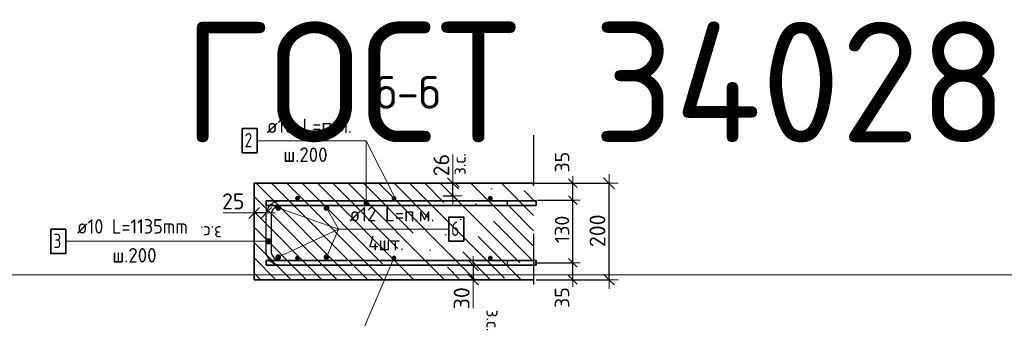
# Model space of a CAD drawing. Header units: metres. Extents: x -38 to 100, y -15 to 19.
# Tile 26 of 41: x 71.676 to 73.719, y 7.225 to 7.881. Entities that reach past the tile are written whole.
import ezdxf

# ---------------------------------------------------------------- set-up
doc = ezdxf.new("R2010")
doc.units = ezdxf.units.M
doc.header["$PDMODE"] = 65
doc.linetypes.add('______4', pattern=[0.135, 0.105, -0.03])
for name, color, linetype, lineweight in [('XR$4$Арм. стержнями верхней зоны', 180, 'Continuous', 35), ('XR$4$Арм. стержнями нижней зоны', 180, 'Continuous', 35), ('XR$4$Арм.стержн. Арматура края', 96, 'Continuous', 35), ('XR$4$Арм.стержн. Доп. арматура', 180, 'Continuous', 35), ('XR$4$Размерная линия (1)', 7, 'Continuous', 13), ('XR$4$Размерная линия_ общее', 7, 'Continuous', 13)]:
    doc.layers.add(name, color=color, linetype=linetype, lineweight=lineweight)
doc.styles.add('ISOCPEUR', font='txt')
doc.dimstyles.new('DIMSTYLE_17', dxfattribs={"dimtxt": 0.03, "dimasz": 0.03, "dimexe": 0, "dimexo": 0, "dimgap": 0.015, "dimtad": 2, "dimdec": 0, "dimlfac": 1000, "dimrnd": 1, "dimzin": 12, "dimdsep": 46, "dimtxsty": 'ISOCPEUR', "dimblk1": 'ALL_ML_STRICH', "dimblk2": 'ALL_ML_STRICH', "dimsah": 1, "dimcen": 0, "dimclrd": 7, "dimclre": 256, "dimclrt": 7, "dimadec": 0, "dimazin": 0, "dimtfac": 1, "dimtdec": 0, "dimtix": 1, "dimtmove": 2, "dimatfit": 3, "dimfxl": 0, "dimtvp": 1.2, "dimtzin": 0, "dimlwd": 0, "dimlwe": -3, "dimarcsym": 0})
doc.dimstyles.new('DIMSTYLE_19', dxfattribs={"dimtxt": 0.033, "dimasz": 0.0375, "dimexe": 0, "dimexo": 0, "dimgap": 0.0165, "dimtad": 2, "dimdec": 0, "dimlfac": 1000, "dimrnd": 1, "dimzin": 12, "dimdsep": 46, "dimtxsty": 'ISOCPEUR', "dimblk1": 'ALL_ML_STRICH', "dimblk2": 'ALL_ML_STRICH', "dimsah": 1, "dimcen": 0, "dimclrd": 7, "dimclre": 256, "dimclrt": 7, "dimadec": 0, "dimazin": 0, "dimtfac": 1, "dimtdec": 0, "dimtix": 1, "dimtmove": 2, "dimatfit": 3, "dimfxl": 0, "dimtvp": 1.2, "dimtzin": 0, "dimlwd": 0, "dimlwe": -3, "dimarcsym": 0})
doc.dimstyles.new('DIMSTYLE_20', dxfattribs={"dimtxt": 0.03, "dimasz": 0.03, "dimexe": 0, "dimexo": 0, "dimgap": 0.015, "dimtad": 2, "dimdec": 0, "dimlfac": 1000, "dimrnd": 1, "dimzin": 12, "dimdsep": 46, "dimtxsty": 'ISOCPEUR', "dimblk1": 'ALL_ML_STRICH', "dimblk2": 'ALL_ML_STRICH', "dimsah": 1, "dimcen": 0, "dimclrd": 7, "dimclre": 256, "dimclrt": 7, "dimadec": 0, "dimazin": 0, "dimtfac": 1, "dimtdec": 0, "dimtix": 1, "dimtmove": 2, "dimatfit": 3, "dimfxl": 0, "dimtzin": 0, "dimlwd": 0, "dimlwe": -3, "dimarcsym": 0})
doc.dimstyles.new('DIMSTYLE_9', dxfattribs={"dimtxt": 0.033, "dimasz": 0.0375, "dimexe": 0, "dimexo": 0, "dimgap": 0.0165, "dimtad": 2, "dimdec": 0, "dimlfac": 1000, "dimrnd": 1, "dimzin": 12, "dimdsep": 46, "dimtxsty": 'ISOCPEUR', "dimblk1": 'ALL_ML_STRICH', "dimblk2": 'ALL_ML_STRICH', "dimsah": 1, "dimcen": 0, "dimclrd": 7, "dimclre": 256, "dimclrt": 7, "dimadec": 0, "dimazin": 0, "dimtfac": 1, "dimtdec": 0, "dimtix": 1, "dimtmove": 2, "dimatfit": 3, "dimfxl": 0, "dimtzin": 0, "dimlwd": 0, "dimlwe": -3, "dimarcsym": 0})

# ---------------------------------------------------------------- blocks, each defined once
blk = doc.blocks.new('ALL_ML_STRICH')
at = {"color": 0, "linetype": 'ByBlock', "lineweight": -2}
for p, q in [((-1, 0), (0.5, 0)), ((-0.3, -0.3), (0.3, 0.3)), ((0, -0.5), (0, 0.5))]:
    blk.add_line(p, q, dxfattribs=at)
blk = doc.blocks.new('*D163')
at = {"layer": 'DEFPOINTS', "color": 7, "linetype": 'Continuous', "lineweight": 13, "transparency": 33554687}
for p in [(72.7273, 7.5419), (72.7273, 7.3419), (72.8988, 7.3419)]:
    blk.add_point(p, dxfattribs=at)
at = {"layer": 'XR$4$Размерная линия_ общее', "color": 253, "linetype": 'Continuous', "lineweight": -2, "true_color": 0xa0a0a0, "transparency": 33554687}
for p, q in [((72.7473, 7.5419), (72.8988, 7.5419)), ((72.7473, 7.3419), (72.8988, 7.3419))]:
    blk.add_line(p, q, dxfattribs=at)
at = {"layer": 'XR$4$Размерная линия_ общее', "color": 7, "linetype": 'Continuous', "lineweight": -2, "transparency": 33554687}
blk.add_line((72.8988, 7.3419), (72.8988, 7.5419), dxfattribs=at)
at = {"layer": 'XR$4$Размерная линия_ общее', "color": 7, "linetype": 'Continuous', "lineweight": 13, "transparency": 33554687, "xscale": 0.0375, "yscale": 0.0375, "zscale": 0.0375}
for p, rotation in [((72.8988, 7.5419), 90), ((72.8988, 7.3419), 270)]:
    blk.add_blockref('ALL_ML_STRICH', p, dxfattribs=dict(at, rotation=rotation))
at = {"layer": 'XR$4$Размерная линия_ общее', "color": 7, "linetype": 'Continuous', "lineweight": 13, "transparency": 33554687, "insert": (72.8748, 7.4435), "char_height": 0.033, "width": 0.099, "attachment_point": 5, "rotation": 90, "style": 'ISOCPEUR'}
blk.add_mtext('\\A1;{200}', dxfattribs=at)
blk = doc.blocks.new('*D164')
at = {"layer": 'DEFPOINTS', "color": 7, "linetype": 'Continuous', "lineweight": 13, "transparency": 33554687}
for p in [(72.7247, 7.3769), (72.744, 7.3419), (72.8238, 7.3419)]:
    blk.add_point(p, dxfattribs=at)
at = {"layer": 'XR$4$Размерная линия (1)', "color": 9, "linetype": 'Continuous', "lineweight": -2, "true_color": 0xc7c7c7, "transparency": 33554687}
for p, q in [((72.7447, 7.3769), (72.8238, 7.3769)), ((72.764, 7.3419), (72.8238, 7.3419))]:
    blk.add_line(p, q, dxfattribs=at)
at = {"layer": 'XR$4$Размерная линия (1)', "color": 7, "linetype": 'Continuous', "lineweight": -2, "transparency": 33554687}
blk.add_line((72.8238, 7.3419), (72.8238, 7.3769), dxfattribs=at)
at = {"layer": 'XR$4$Размерная линия (1)', "color": 7, "linetype": 'Continuous', "lineweight": 13, "transparency": 33554687, "xscale": 0.03, "yscale": 0.03, "zscale": 0.03}
for p, rotation in [((72.8238, 7.3769), 90), ((72.8238, 7.3419), 270)]:
    blk.add_blockref('ALL_ML_STRICH', p, dxfattribs=dict(at, rotation=rotation))
at = {"layer": 'XR$4$Размерная линия (1)', "color": 7, "linetype": 'Continuous', "lineweight": 13, "transparency": 33554687, "insert": (72.8013, 7.3048), "char_height": 0.03, "width": 0.06, "attachment_point": 5, "rotation": 90, "style": 'ISOCPEUR'}
blk.add_mtext('\\A1;{35}', dxfattribs=at)
blk = doc.blocks.new('*D165')
at = {"layer": 'DEFPOINTS', "color": 7, "linetype": 'Continuous', "lineweight": 13, "transparency": 33554687}
for p in [(72.7307, 7.5069), (72.7247, 7.3769), (72.8238, 7.3769)]:
    blk.add_point(p, dxfattribs=at)
at = {"layer": 'XR$4$Размерная линия (1)', "color": 9, "linetype": 'Continuous', "lineweight": -2, "true_color": 0xc7c7c7, "transparency": 33554687}
for p, q in [((72.7507, 7.5069), (72.8238, 7.5069)), ((72.7447, 7.3769), (72.8238, 7.3769))]:
    blk.add_line(p, q, dxfattribs=at)
at = {"layer": 'XR$4$Размерная линия (1)', "color": 7, "linetype": 'Continuous', "lineweight": -2, "transparency": 33554687}
blk.add_line((72.8238, 7.3769), (72.8238, 7.5069), dxfattribs=at)
at = {"layer": 'XR$4$Размерная линия (1)', "color": 7, "linetype": 'Continuous', "lineweight": 13, "transparency": 33554687, "xscale": 0.03, "yscale": 0.03, "zscale": 0.03}
for p, rotation in [((72.8238, 7.5069), 90), ((72.8238, 7.3769), 270)]:
    blk.add_blockref('ALL_ML_STRICH', p, dxfattribs=dict(at, rotation=rotation))
at = {"layer": 'XR$4$Размерная линия (1)', "color": 7, "linetype": 'Continuous', "lineweight": 13, "transparency": 33554687, "insert": (72.8013, 7.4464), "char_height": 0.03, "width": 0.09, "attachment_point": 5, "rotation": 90, "style": 'ISOCPEUR'}
blk.add_mtext('\\A1;{130}', dxfattribs=at)
blk = doc.blocks.new('*D166')
at = {"layer": 'DEFPOINTS', "color": 7, "linetype": 'Continuous', "lineweight": 13, "transparency": 33554687}
for p in [(72.7203, 7.5419), (72.7307, 7.5069), (72.8238, 7.5069)]:
    blk.add_point(p, dxfattribs=at)
at = {"layer": 'XR$4$Размерная линия (1)', "color": 9, "linetype": 'Continuous', "lineweight": -2, "true_color": 0xc7c7c7, "transparency": 33554687}
for p, q in [((72.7403, 7.5419), (72.8238, 7.5419)), ((72.7507, 7.5069), (72.8238, 7.5069))]:
    blk.add_line(p, q, dxfattribs=at)
at = {"layer": 'XR$4$Размерная линия (1)', "color": 7, "linetype": 'Continuous', "lineweight": -2, "transparency": 33554687}
blk.add_line((72.8238, 7.5069), (72.8238, 7.5419), dxfattribs=at)
at = {"layer": 'XR$4$Размерная линия (1)', "color": 7, "linetype": 'Continuous', "lineweight": 13, "transparency": 33554687, "xscale": 0.03, "yscale": 0.03, "zscale": 0.03}
for p, rotation in [((72.8238, 7.5419), 90), ((72.8238, 7.5069), 270)]:
    blk.add_blockref('ALL_ML_STRICH', p, dxfattribs=dict(at, rotation=rotation))
at = {"layer": 'XR$4$Размерная линия (1)', "color": 7, "linetype": 'Continuous', "lineweight": 13, "transparency": 33554687, "insert": (72.8014, 7.5858), "char_height": 0.03, "width": 0.06, "attachment_point": 5, "rotation": 90, "style": 'ISOCPEUR'}
blk.add_mtext('\\A1;{35}', dxfattribs=at)
blk = doc.blocks.new('*D167')
at = {"layer": 'DEFPOINTS', "color": 7, "linetype": 'Continuous', "lineweight": 13, "transparency": 33554687}
for p in [(72.5769, 7.3719), (72.6169, 7.3719), (72.5769, 7.3419)]:
    blk.add_point(p, dxfattribs=at)
at = {"layer": 'XR$4$Размерная линия_ общее', "color": 253, "linetype": 'Continuous', "lineweight": -2, "true_color": 0xa0a0a0, "transparency": 33554687}
for p, q in [((72.5969, 7.3719), (72.6169, 7.3719)), ((72.5969, 7.3419), (72.6169, 7.3419))]:
    blk.add_line(p, q, dxfattribs=at)
at = {"layer": 'XR$4$Размерная линия_ общее', "color": 7, "linetype": 'Continuous', "lineweight": -2, "transparency": 33554687}
blk.add_line((72.6169, 7.3719), (72.6169, 7.3419), dxfattribs=at)
at = {"layer": 'XR$4$Размерная линия_ общее', "color": 7, "linetype": 'Continuous', "lineweight": 13, "transparency": 33554687, "xscale": 0.0375, "yscale": 0.0375, "zscale": 0.0375}
for p, rotation in [((72.6169, 7.3719), 90), ((72.6169, 7.3419), 270)]:
    blk.add_blockref('ALL_ML_STRICH', p, dxfattribs=dict(at, rotation=rotation))
at = {"layer": 'XR$4$Размерная линия_ общее', "color": 7, "linetype": 'Continuous', "lineweight": 13, "transparency": 33554687, "insert": (72.5929, 7.3035), "char_height": 0.033, "width": 0.066, "attachment_point": 5, "rotation": 90, "style": 'ISOCPEUR'}
blk.add_mtext('\\A1;{30}', dxfattribs=at)
at = {"layer": 'XR$4$Размерная линия_ общее', "color": 7, "linetype": 'Continuous', "lineweight": 13, "transparency": 33554687, "insert": (72.6714, 7.28), "char_height": 0.027, "width": 0.00135, "attachment_point": 1, "rotation": 270, "line_spacing_factor": 0.60241, "style": 'ISOCPEUR'}
blk.add_mtext('з.с.', dxfattribs=at)
blk = doc.blocks.new('*D168')
at = {"layer": 'DEFPOINTS', "color": 7, "linetype": 'Continuous', "lineweight": 13, "transparency": 33554687}
for p in [(72.1875, 7.4805), (72.1625, 7.4405), (72.1875, 7.4455)]:
    blk.add_point(p, dxfattribs=at)
at = {"layer": 'XR$4$Размерная линия_ общее', "color": 253, "linetype": 'Continuous', "lineweight": -2, "true_color": 0xa0a0a0, "transparency": 33554687}
for p, q in [((72.1625, 7.4605), (72.1625, 7.4805)), ((72.1875, 7.4655), (72.1875, 7.4805))]:
    blk.add_line(p, q, dxfattribs=at)
at = {"layer": 'XR$4$Размерная линия_ общее', "color": 7, "linetype": 'Continuous', "lineweight": -2, "transparency": 33554687}
blk.add_line((72.1875, 7.4805), (72.1625, 7.4805), dxfattribs=at)
at = {"layer": 'XR$4$Размерная линия_ общее', "color": 7, "linetype": 'Continuous', "lineweight": 13, "transparency": 33554687, "xscale": 0.0375, "yscale": 0.0375, "zscale": 0.0375}
for p, rotation in [((72.1625, 7.4805), 180), ((72.1875, 7.4805), 360)]:
    blk.add_blockref('ALL_ML_STRICH', p, dxfattribs=dict(at, rotation=rotation))
at = {"layer": 'XR$4$Размерная линия_ общее', "color": 7, "linetype": 'Continuous', "lineweight": 13, "transparency": 33554687, "insert": (72.1191, 7.5045), "char_height": 0.033, "width": 0.066, "attachment_point": 5, "style": 'ISOCPEUR'}
blk.add_mtext('\\A1;{25}', dxfattribs=at)
at = {"layer": 'XR$4$Размерная линия_ общее', "color": 7, "linetype": 'Continuous', "lineweight": 13, "transparency": 33554687, "insert": (72.0955, 7.4262), "char_height": 0.027, "width": 0.00135, "attachment_point": 1, "rotation": 180, "line_spacing_factor": 0.60241, "style": 'ISOCPEUR'}
blk.add_mtext('з.с.', dxfattribs=at)
blk = doc.blocks.new('*D307')
at = {"layer": 'DEFPOINTS', "color": 7, "linetype": 'Continuous', "lineweight": 13, "transparency": 33554687}
for p in [(72.5349, 7.5419), (72.5349, 7.5159), (72.5749, 7.5159)]:
    blk.add_point(p, dxfattribs=at)
at = {"layer": 'XR$4$Размерная линия_ общее', "color": 253, "linetype": 'Continuous', "lineweight": -2, "true_color": 0xa0a0a0, "transparency": 33554687}
for p, q in [((72.5549, 7.5419), (72.5749, 7.5419)), ((72.5549, 7.5159), (72.5749, 7.5159))]:
    blk.add_line(p, q, dxfattribs=at)
at = {"layer": 'XR$4$Размерная линия_ общее', "color": 7, "linetype": 'Continuous', "lineweight": -2, "transparency": 33554687}
blk.add_line((72.5749, 7.5159), (72.5749, 7.5419), dxfattribs=at)
at = {"layer": 'XR$4$Размерная линия_ общее', "color": 7, "linetype": 'Continuous', "lineweight": 13, "transparency": 33554687, "xscale": 0.0375, "yscale": 0.0375, "zscale": 0.0375}
for p, rotation in [((72.5749, 7.5419), 90), ((72.5749, 7.5159), 270)]:
    blk.add_blockref('ALL_ML_STRICH', p, dxfattribs=dict(at, rotation=rotation))
at = {"layer": 'XR$4$Размерная линия_ общее', "color": 7, "linetype": 'Continuous', "lineweight": 13, "transparency": 33554687, "insert": (72.5509, 7.5796), "char_height": 0.033, "width": 0.066, "attachment_point": 5, "rotation": 90, "style": 'ISOCPEUR'}
blk.add_mtext('\\A1;{26}', dxfattribs=at)
at = {"layer": 'XR$4$Размерная линия_ общее', "color": 7, "linetype": 'Continuous', "lineweight": 13, "transparency": 33554687, "insert": (72.5744, 7.5592), "char_height": 0.027, "width": 0.00135, "attachment_point": 1, "rotation": 90, "line_spacing_factor": 0.60241, "style": 'ISOCPEUR'}
blk.add_mtext('з.с.', dxfattribs=at)

msp = doc.modelspace()

# ---------------------------------------------------------------- hatches: boundary and pattern name
at = {"linetype": 'Continuous', "lineweight": 13, "transparency": 33554687}
h = msp.add_hatch(dxfattribs=at)
h.set_pattern_fill('__________540', scale=0.015, style=0, pattern_type=2)
h.set_pattern_definition([(135, (0, 0), (-0.031819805, -0.031819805), [0.4, -0.05, 0, -0.05]), (135, (-0.01591, -0.01591), (-0.031819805, -0.031819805), [0.8, -0.1, 0.1, -0.1])])
h.paths.add_polyline_path([(72.1625, 7.5419), (72.1625, 7.3419), (72.7424, 7.3419), (72.7424, 7.5419)], flags=0)
at = {"layer": 'XR$4$Арм. стержнями верхней зоны', "linetype": 'Continuous', "lineweight": 35, "transparency": 33554687}
for points in [[(72.2575, 7.5109), (72.2572, 7.5128), (72.2561, 7.5144), (72.2545, 7.5155), (72.2525, 7.5159), (72.2506, 7.5155), (72.249, 7.5144), (72.2479, 7.5128), (72.2475, 7.5109), (72.2479, 7.509), (72.249, 7.5073), (72.2506, 7.5063), (72.2525, 7.5059), (72.2545, 7.5063), (72.2561, 7.5073), (72.2572, 7.509)], [(72.4575, 7.5109), (72.4572, 7.5128), (72.4561, 7.5144), (72.4545, 7.5155), (72.4525, 7.5159), (72.4506, 7.5155), (72.449, 7.5144), (72.4479, 7.5128), (72.4475, 7.5109), (72.4479, 7.509), (72.449, 7.5073), (72.4506, 7.5063), (72.4525, 7.5059), (72.4545, 7.5063), (72.4561, 7.5073), (72.4572, 7.509)], [(72.6575, 7.5109), (72.6572, 7.5128), (72.6561, 7.5144), (72.6545, 7.5155), (72.6525, 7.5159), (72.6506, 7.5155), (72.649, 7.5144), (72.6479, 7.5128), (72.6475, 7.5109), (72.6479, 7.509), (72.649, 7.5073), (72.6506, 7.5063), (72.6525, 7.5059), (72.6545, 7.5063), (72.6561, 7.5073), (72.6572, 7.509)]]:
    msp.add_hatch(color=4, dxfattribs=at).paths.add_polyline_path(points)
at = {"layer": 'XR$4$Арм. стержнями верхней зоны', "linetype": 'Continuous', "lineweight": 13, "transparency": 33554687}
for points in [[(72.3986, 7.5031), (72.3908, 7.5031), (72.3902, 7.5009)], [(72.3986, 7.5031), (72.3902, 7.5009), (72.3992, 7.5009)], [(72.3992, 7.5009), (72.3902, 7.5009), (72.3908, 7.4986)], [(72.3969, 7.5047), (72.3924, 7.5047), (72.3908, 7.5031)], [(72.3969, 7.5047), (72.3908, 7.5031), (72.3986, 7.5031)], [(72.3992, 7.5009), (72.3908, 7.4986), (72.3986, 7.4986)], [(72.3986, 7.4986), (72.3908, 7.4986), (72.3924, 7.497)], [(72.3924, 7.5047), (72.3969, 7.5047), (72.3947, 7.5054)], [(72.3986, 7.4986), (72.3924, 7.497), (72.3969, 7.497)], [(72.3969, 7.497), (72.3924, 7.497), (72.3947, 7.4964)]]:
    msp.add_hatch(color=7, dxfattribs=at).paths.add_polyline_path(points)
at = {"layer": 'XR$4$Арм. стержнями нижней зоны', "linetype": 'Continuous', "lineweight": 35, "transparency": 33554687}
for points in [[(72.2575, 7.3869), (72.2572, 7.3888), (72.2561, 7.3904), (72.2545, 7.3915), (72.2525, 7.3919), (72.2506, 7.3915), (72.249, 7.3904), (72.2479, 7.3888), (72.2475, 7.3869), (72.2479, 7.385), (72.249, 7.3833), (72.2506, 7.3823), (72.2525, 7.3819), (72.2545, 7.3823), (72.2561, 7.3833), (72.2572, 7.385)], [(72.4575, 7.3869), (72.4572, 7.3888), (72.4561, 7.3904), (72.4545, 7.3915), (72.4525, 7.3919), (72.4506, 7.3915), (72.449, 7.3904), (72.4479, 7.3888), (72.4475, 7.3869), (72.4479, 7.385), (72.449, 7.3833), (72.4506, 7.3823), (72.4525, 7.3819), (72.4545, 7.3823), (72.4561, 7.3833), (72.4572, 7.385)], [(72.6575, 7.3869), (72.6572, 7.3888), (72.6561, 7.3904), (72.6545, 7.3915), (72.6525, 7.3919), (72.6506, 7.3915), (72.649, 7.3904), (72.6479, 7.3888), (72.6475, 7.3869), (72.6479, 7.385), (72.649, 7.3833), (72.6506, 7.3823), (72.6525, 7.3819), (72.6545, 7.3823), (72.6561, 7.3833), (72.6572, 7.385)]]:
    msp.add_hatch(color=4, dxfattribs=at).paths.add_polyline_path(points)
at = {"layer": 'XR$4$Арм.стержн. Арматура края', "linetype": 'Continuous', "lineweight": 13, "transparency": 33554687}
for points in [[(72.1877, 7.4188), (72.1877, 7.4244), (72.1869, 7.4216)], [(72.1877, 7.4244), (72.1897, 7.4168), (72.1897, 7.4265)], [(72.1877, 7.4244), (72.1877, 7.4188), (72.1897, 7.4168)], [(72.1897, 7.4265), (72.1925, 7.416), (72.1925, 7.4272)], [(72.1897, 7.4265), (72.1897, 7.4168), (72.1925, 7.416)], [(72.1925, 7.4272), (72.1925, 7.416), (72.1954, 7.4168)], [(72.1925, 7.4272), (72.1954, 7.4168), (72.1954, 7.4265)], [(72.1954, 7.4265), (72.1954, 7.4168), (72.1974, 7.4188)], [(72.1954, 7.4265), (72.1974, 7.4188), (72.1974, 7.4244)], [(72.1974, 7.4244), (72.1974, 7.4188), (72.1982, 7.4216)]]:
    msp.add_hatch(color=7, dxfattribs=at).paths.add_polyline_path(points)
at = {"layer": 'XR$4$Арм.стержн. Доп. арматура', "linetype": 'Continuous', "lineweight": 50, "transparency": 33554687}
for points in [[(72.2185, 7.4908), (72.2181, 7.4931), (72.2168, 7.495), (72.2148, 7.4963), (72.2125, 7.4968), (72.2102, 7.4963), (72.2083, 7.495), (72.207, 7.4931), (72.2065, 7.4908), (72.207, 7.4885), (72.2083, 7.4865), (72.2102, 7.4852), (72.2125, 7.4848), (72.2148, 7.4852), (72.2168, 7.4865), (72.2181, 7.4885)], [(72.3185, 7.4908), (72.3181, 7.4931), (72.3168, 7.495), (72.3148, 7.4963), (72.3125, 7.4968), (72.3102, 7.4963), (72.3083, 7.495), (72.307, 7.4931), (72.3065, 7.4908), (72.307, 7.4885), (72.3083, 7.4865), (72.3102, 7.4852), (72.3125, 7.4848), (72.3148, 7.4852), (72.3168, 7.4865), (72.3181, 7.4885)], [(72.2185, 7.3888), (72.2181, 7.3911), (72.2168, 7.3931), (72.2148, 7.3944), (72.2125, 7.3948), (72.2102, 7.3944), (72.2083, 7.3931), (72.207, 7.3911), (72.2065, 7.3888), (72.207, 7.3865), (72.2083, 7.3846), (72.2102, 7.3833), (72.2125, 7.3828), (72.2148, 7.3833), (72.2168, 7.3846), (72.2181, 7.3865)], [(72.3185, 7.3888), (72.3181, 7.3911), (72.3168, 7.3931), (72.3148, 7.3944), (72.3125, 7.3948), (72.3102, 7.3944), (72.3083, 7.3931), (72.307, 7.3911), (72.3065, 7.3888), (72.307, 7.3865), (72.3083, 7.3846), (72.3102, 7.3833), (72.3125, 7.3828), (72.3148, 7.3833), (72.3168, 7.3846), (72.3181, 7.3865)]]:
    msp.add_hatch(color=34, dxfattribs=at).paths.add_polyline_path(points)

# ---------------------------------------------------------------- linework, layer by layer
at = {"color": 7, "linetype": '______4', "lineweight": 25, "transparency": 33554687}
msp.add_line((72.7424, 7.6419), (72.7424, 7.2419), dxfattribs=at)
at = {"color": 7, "linetype": 'Continuous', "lineweight": 13, "transparency": 33554687}
for p, q in [((72.4525, 7.5169), (72.3947, 7.6303)), ((72.5749, 7.5419), (72.5749, 7.6019)), ((72.1625, 7.4805), (72.0985, 7.4805)), ((72.4525, 7.3869), (72.3918, 7.2464)), ((88.0842, 7.3519), (69.5842, 7.3519)), ((72.6169, 7.3419), (72.6169, 7.2829))]:
    msp.add_line(p, q, dxfattribs=at)
at = {"color": 7, "linetype": 'Continuous', "lineweight": 35, "transparency": 33554687}
for p, q in [((72.1625, 7.5419), (72.1625, 7.3419)), ((72.7424, 7.5419), (72.1625, 7.5419)), ((72.1625, 7.3419), (72.7424, 7.3419))]:
    msp.add_line(p, q, dxfattribs=at)
at = {"layer": 'XR$4$Арм. стержнями верхней зоны', "color": 7, "linetype": 'Continuous', "lineweight": 13, "transparency": 33554687}
for p, q in [((72.1687, 7.6303), (72.3947, 7.6303)), ((72.3947, 7.6303), (72.3947, 7.5009)), ((72.3902, 7.5009), (72.3902, 7.5009)), ((72.3947, 7.5054), (72.3947, 7.5054)), ((72.3992, 7.5009), (72.3992, 7.5009)), ((72.3947, 7.4964), (72.3947, 7.4964))]:
    msp.add_line(p, q, dxfattribs=at)
at = {"layer": 'XR$4$Арм. стержнями верхней зоны', "color": 7, "linetype": 'Continuous', "lineweight": 35, "transparency": 33554687}
msp.add_lwpolyline([(72.1377, 7.6053), (72.1687, 7.6053), (72.1687, 7.6553), (72.1377, 7.6553), (72.1377, 7.6053)], dxfattribs=at)
at = {"layer": 'XR$4$Арм. стержнями верхней зоны', "color": 4, "linetype": 'Continuous', "lineweight": 35, "transparency": 33554687}
msp.add_lwpolyline([(72.7474, 7.4959), (72.1875, 7.4959), (72.1875, 7.5059), (72.7474, 7.5059), (72.7474, 7.4959)], dxfattribs=at)
at = {"layer": 'XR$4$Арм. стержнями верхней зоны', "color": 7, "linetype": 'Continuous', "lineweight": 13, "transparency": 33554687}
msp.add_circle((72.3947, 7.5009), 0.0045, dxfattribs=at)
at = {"layer": 'XR$4$Арм. стержнями нижней зоны', "color": 4, "linetype": 'Continuous', "lineweight": 35, "transparency": 33554687}
msp.add_lwpolyline([(72.1875, 7.3819), (72.7474, 7.3819), (72.7474, 7.3719), (72.1875, 7.3719), (72.1875, 7.3819)], dxfattribs=at)
at = {"layer": 'XR$4$Арм.стержн. Арматура края', "color": 7, "linetype": 'Continuous', "lineweight": 13, "transparency": 33554687}
for p, q in [((71.7719, 7.4216), (72.0819, 7.4216)), ((72.0819, 7.4216), (72.1925, 7.4216)), ((72.1869, 7.4216), (72.1869, 7.4216)), ((72.1925, 7.4272), (72.1925, 7.4272)), ((72.1925, 7.416), (72.1925, 7.416)), ((72.1982, 7.4216), (72.1982, 7.4216))]:
    msp.add_line(p, q, dxfattribs=at)
at = {"layer": 'XR$4$Арм.стержн. Арматура края', "color": 4, "linetype": 'Continuous', "lineweight": 25, "transparency": 33554687}
msp.add_lwpolyline([(72.6875, 7.3719), (72.2161, 7.3719), (72.2109, 7.3726), (72.2055, 7.3744), (72.2004, 7.3772), (72.1963, 7.3806), (72.1929, 7.3848), (72.1901, 7.3898), (72.1883, 7.3952), (72.1875, 7.4004), (72.1875, 7.4773), (72.1883, 7.4825), (72.1901, 7.488), (72.1929, 7.493), (72.1963, 7.4971), (72.2004, 7.5006), (72.2055, 7.5034), (72.2109, 7.5052), (72.2161, 7.5059), (72.6875, 7.5059), (72.6875, 7.4959), (72.2168, 7.4959), (72.2132, 7.4954), (72.2095, 7.4942), (72.2061, 7.4923), (72.2034, 7.49), (72.2011, 7.4873), (72.1993, 7.4839), (72.198, 7.4803), (72.1975, 7.4766), (72.1975, 7.4011), (72.198, 7.3975), (72.1993, 7.3938), (72.2011, 7.3905), (72.2034, 7.3877), (72.2061, 7.3855), (72.2095, 7.3836), (72.2132, 7.3824), (72.2168, 7.3819), (72.6875, 7.3819), (72.6875, 7.3719)], dxfattribs=at)
at = {"layer": 'XR$4$Арм.стержн. Арматура края', "color": 7, "linetype": 'Continuous', "lineweight": 35, "transparency": 33554687}
msp.add_lwpolyline([(71.7409, 7.3966), (71.7719, 7.3966), (71.7719, 7.4466), (71.7409, 7.4466), (71.7409, 7.3966)], dxfattribs=at)
at = {"layer": 'XR$4$Арм.стержн. Арматура края', "color": 7, "linetype": 'Continuous', "lineweight": 13, "transparency": 33554687}
msp.add_circle((72.1925, 7.4216), 0.00563, dxfattribs=at)
at = {"layer": 'XR$4$Арм.стержн. Доп. арматура', "color": 7, "linetype": 'Continuous', "lineweight": 13, "transparency": 33554687}
for q in [(72.2125, 7.4908), (72.3125, 7.4908), (72.2125, 7.3888), (72.3125, 7.3888), (72.5662, 7.4468)]:
    msp.add_line((72.3372, 7.4468), q, dxfattribs=at)
at = {"layer": 'XR$4$Арм.стержн. Доп. арматура', "color": 7, "linetype": 'Continuous', "lineweight": 35, "transparency": 33554687}
msp.add_lwpolyline([(72.5662, 7.4218), (72.5972, 7.4218), (72.5972, 7.4718), (72.5662, 7.4718), (72.5662, 7.4218)], dxfattribs=at)

# ---------------------------------------------------------------- texts
at = {"color": 7, "linetype": 'Continuous', "lineweight": 35, "transparency": 33554687, "insert": (72.015, 7.6269), "char_height": 0.25, "width": 2.743715, "attachment_point": 7, "style": 'ISOCPEUR'}
msp.add_mtext('\\W0.96;ГОСТ 34028-2016', dxfattribs=at)
at = {"color": 7, "linetype": 'Continuous', "lineweight": 50, "transparency": 33554687, "insert": (72.4813, 7.7303), "char_height": 0.0675, "width": 0.172565, "attachment_point": 5, "style": 'ISOCPEUR'}
msp.add_mtext('\\A1;{\\fISOCPEUR|i0|b0;\\H0.067500;\\W1.000000;\\C7;б-б}\\P', dxfattribs=at)
at = {"layer": 'XR$4$Арм. стержнями верхней зоны', "color": 7, "linetype": 'Continuous', "lineweight": 25, "transparency": 33554687, "char_height": 0.03, "attachment_point": 7, "style": 'ISOCPEUR'}
for s, insert, width in [('\\W0.94;ø10 L=п.м.', (72.1887, 7.6463), 0.199983), ('\\W0.78;2', (72.1427, 7.6163), 0.032641), ('\\W0.95;ш.200 ', (72.2232, 7.5863), 0.1312)]:
    msp.add_mtext(s, dxfattribs=dict(at, insert=insert, width=width))
at = {"layer": 'XR$4$Арм.стержн. Арматура края', "color": 7, "linetype": 'Continuous', "lineweight": 25, "transparency": 33554687, "char_height": 0.03, "attachment_point": 7, "style": 'ISOCPEUR'}
for s, insert, width in [('\\W0.92;ø10 L=1135mm ', (71.7949, 7.4376), 0.280669), ('\\W0.78;3', (71.7459, 7.4076), 0.032641), ('\\W0.95;ш.200 ', (71.8684, 7.3776), 0.1312)]:
    msp.add_mtext(s, dxfattribs=dict(at, insert=insert, width=width))
at = {"layer": 'XR$4$Арм.стержн. Доп. арматура', "color": 7, "linetype": 'Continuous', "lineweight": 25, "transparency": 33554687, "char_height": 0.03, "attachment_point": 7, "style": 'ISOCPEUR'}
for s, insert, width in [('\\W0.94;ø12 L=п.м.', (72.3602, 7.4628), 0.199983), ('\\W0.78;6', (72.5712, 7.4328), 0.032641), ('\\W0.95;4шт. ', (72.3992, 7.4028), 0.119158)]:
    msp.add_mtext(s, dxfattribs=dict(at, insert=insert, width=width))

# ---------------------------------------------------------------- dimensions: what is measured, and where the dimension line sits
at = {"layer": 'XR$4$Размерная линия (1)', "color": 7, "linetype": 'Continuous', "lineweight": 13, "transparency": 33554687}
for base, p1, p2, dimstyle, picture, middle in [((72.8238, 7.5419), (72.7507, 7.5069), (72.7403, 7.5419), 'DIMSTYLE_17', '*D166', (72.8014, 7.5858)), ((72.8238, 7.5069), (72.7447, 7.3769), (72.7507, 7.5069), 'DIMSTYLE_20', '*D165', (72.8013, 7.4464)), ((72.8238, 7.3769), (72.764, 7.3419), (72.7447, 7.3769), 'DIMSTYLE_17', '*D164', (72.8013, 7.3048))]:
    dim = msp.add_linear_dim(base=base, p1=p1, p2=p2, angle=90, dimstyle=dimstyle, override={"dimpost": '<>', "dimclrd": 7, "dimclre": 9, "dimclrt": 7, "dimlwd": 0, "dimlwe": 65533}, dxfattribs=at)
    dim.commit()
    dim.dimension.update_dxf_attribs({"geometry": picture, "text_midpoint": middle, "dimtype": 160})
at = {"layer": 'XR$4$Размерная линия_ общее', "color": 7, "linetype": 'Continuous', "lineweight": 13, "transparency": 33554687}
for base, p1, p2, angle, picture, middle in [((72.5749, 7.5419), (72.5549, 7.5159), (72.5549, 7.5419), 90, '*D307', (72.5509, 7.5796)), ((72.1625, 7.4805), (72.1875, 7.4655), (72.1625, 7.4605), 180, '*D168', (72.1191, 7.5045)), ((72.6169, 7.3419), (72.5969, 7.3719), (72.5969, 7.3419), 270, '*D167', (72.5929, 7.3035))]:
    dim = msp.add_linear_dim(base=base, p1=p1, p2=p2, angle=angle, text='<>\\Xз.с.', dimstyle='DIMSTYLE_19', override={"dimpost": '<>', "dimclrd": 7, "dimclre": 253, "dimclrt": 7, "dimlwd": 0, "dimlwe": 65533}, dxfattribs=at)
    dim.commit()
    dim.dimension.update_dxf_attribs({"geometry": picture, "text_midpoint": middle, "dimtype": 160})
dim = msp.add_linear_dim(base=(72.8988, 7.5419), p1=(72.7473, 7.3419), p2=(72.7473, 7.5419), angle=90, dimstyle='DIMSTYLE_9', override={"dimpost": '<>', "dimclrd": 7, "dimclre": 253, "dimclrt": 7, "dimlwd": 0, "dimlwe": 65533}, dxfattribs=at)
dim.commit()
dim.dimension.update_dxf_attribs({"geometry": '*D163', "text_midpoint": (72.8748, 7.4435), "dimtype": 160})

doc.saveas('drawing.dxf')
